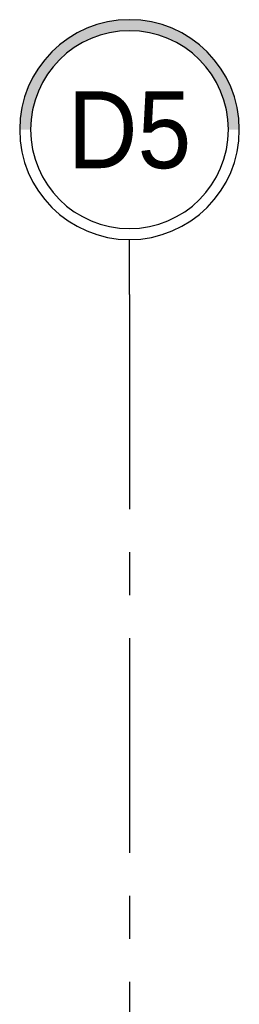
# Model space of a CAD drawing. Extents: x 41755 to 123924, y -112333 to 86187.
# Tile 6 of 256: x 101850 to 101914, y -107289 to -107003. Entities that reach past the tile are written whole.
import ezdxf
from ezdxf.enums import TextEntityAlignment as Align

# ---------------------------------------------------------------- set-up
doc = ezdxf.new("R2010")
doc.units = 0
doc.header["$LTSCALE"] = 50
doc.linetypes.add('CENTER', pattern=[2, 1.25, -0.25, 0.25, -0.25])
doc.layers.get('0').update_dxf_attribs({"color": 101, "linetype": 'CONTINUOUS'})
doc.layers.add('Os-osie glowne', color=1, linetype='CENTER')
doc.layers.add('Os-osie-opis', color=16, linetype='CONTINUOUS')
doc.styles.add('dwg_opis duży', font='ARIAL.TTF', dxfattribs={"width": 0.9})

# ---------------------------------------------------------------- blocks, each defined once
blk = doc.blocks.new('_opis_osi_liczbowy')
blk.add_hatch(color=256).paths.add_polyline_path([(32, 32), (32, 28.8, -1), (32, -28.8), (32, -32, 1)])
for radius in [32, 28.8]:
    blk.add_circle((32, 0), radius)
at = {"style": 'dwg_opis duży', "width": 0.9}
blk.add_attdef('AXNAMEH', text='', height=22.4, rotation=90, dxfattribs=at).set_placement((32, 0), align=Align.MIDDLE_CENTER)

msp = doc.modelspace()

# ---------------------------------------------------------------- linework, layer by layer
at = {"layer": 'Os-osie glowne'}
msp.add_lwpolyline([(101881.966, -107082.622), (101881.966, -108645.513)], dxfattribs=at)
at = {"layer": 'Os-osie-opis'}
msp.add_lwpolyline([(101881.966, -107082.622), (101881.966, -107066.622)], dxfattribs=at)

# ---------------------------------------------------------------- block references
ref = msp.add_blockref('_opis_osi_liczbowy', (101881.966, -107066.622), dxfattribs=dict(at, xscale=-1, rotation=270))
ref.add_attrib('AXNAMEH', 'D5', dxfattribs={"layer": '0', "height": 22.4, "style": 'dwg_opis duży', "width": 0.9}).set_placement((101881.966, -107034.637), align=Align.MIDDLE_CENTER)

doc.saveas('drawing.dxf')
